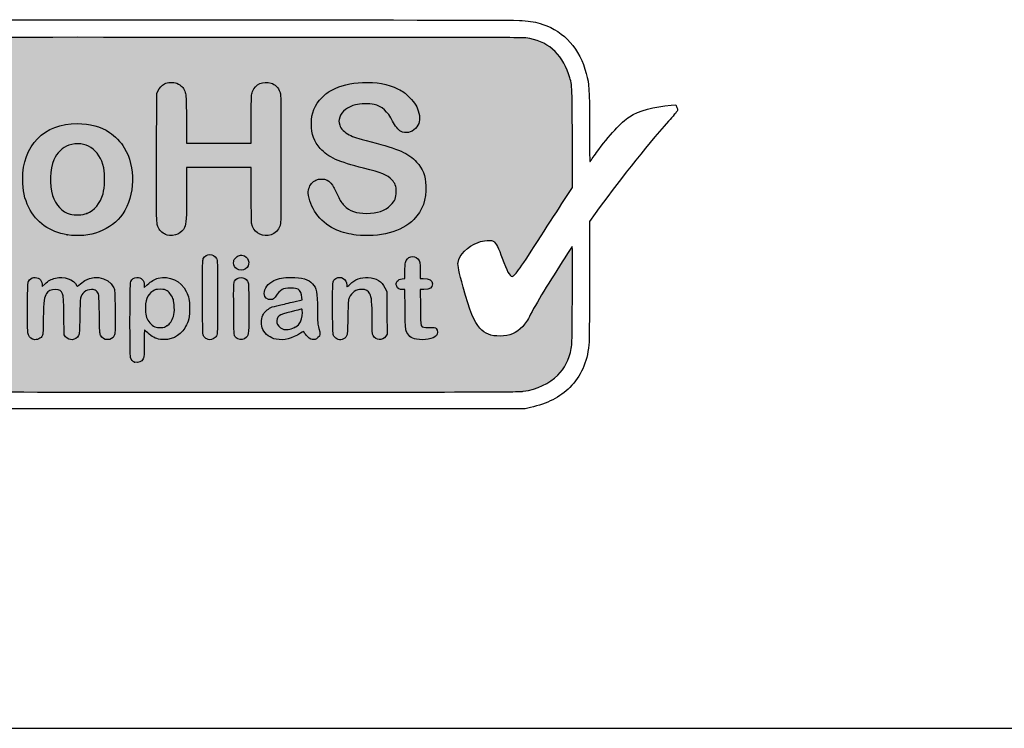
# Model space of a CAD drawing. Header units: millimetres. Extents: x 10 to 287, y 2 to 200.
# Tile 3 of 7: x 217 to 231, y 10 to 20. Entities that reach past the tile are written whole.
import ezdxf

# ---------------------------------------------------------------- set-up
doc = ezdxf.new("R2010")
doc.units = ezdxf.units.MM
doc.layers.add('Default', color=7, linetype='Continuous')
doc.layers.add('Livello_1', color=7, linetype='Continuous')

# ---------------------------------------------------------------- blocks, each defined once
blk = doc.blocks.new('SE67')
at = {"layer": 'Livello_1', "color": 7, "linetype": 'Continuous'}
blk.add_line((224.163, 14.734), (224.163, 14.734), dxfattribs=at)
blk = doc.blocks.new('SE66')
at = {"layer": 'Livello_1'}
blk.add_blockref('SE67', (0, 0), dxfattribs=at)
blk = doc.blocks.new('SE69')
at = {"layer": 'Livello_1', "color": 7, "linetype": 'Continuous'}
blk.add_point((218.703, 15.144), dxfattribs=at)
blk = doc.blocks.new('SE68')
at = {"layer": 'Livello_1'}
blk.add_blockref('SE69', (0, 0), dxfattribs=at)
blk = doc.blocks.new('SE71')
at = {"layer": 'Livello_1', "color": 7, "linetype": 'Continuous'}
blk.add_point((219.158, 15.653), dxfattribs=at)
blk = doc.blocks.new('SE70')
at = {"layer": 'Livello_1'}
blk.add_blockref('SE71', (0, 0), dxfattribs=at)
blk = doc.blocks.new('SE79')
at = {"layer": 'Livello_1', "color": 7, "linetype": 'Continuous'}
blk.add_line((217.268, 15.468), (217.268, 15.468), dxfattribs=at)
blk = doc.blocks.new('SE78')
at = {"layer": 'Livello_1'}
blk.add_blockref('SE79', (0, 0), dxfattribs=at)
blk = doc.blocks.new('SE81')
at = {"layer": 'Livello_1', "color": 7, "linetype": 'Continuous'}
blk.add_line((219.717, 15.471), (219.717, 15.471), dxfattribs=at)
blk = doc.blocks.new('SE80')
at = {"layer": 'Livello_1'}
blk.add_blockref('SE81', (0, 0), dxfattribs=at)
blk = doc.blocks.new('SE83')
at = {"layer": 'Livello_1', "color": 7, "linetype": 'Continuous'}
blk.add_line((220.156, 15.471), (220.156, 15.471), dxfattribs=at)
blk = doc.blocks.new('SE82')
at = {"layer": 'Livello_1'}
blk.add_blockref('SE83', (0, 0), dxfattribs=at)
blk = doc.blocks.new('SE85')
at = {"layer": 'Livello_1', "color": 7, "linetype": 'Continuous'}
blk.add_line((220.692, 15.466), (220.692, 15.466), dxfattribs=at)
blk = doc.blocks.new('SE84')
at = {"layer": 'Livello_1'}
blk.add_blockref('SE85', (0, 0), dxfattribs=at)
blk = doc.blocks.new('SE87')
at = {"layer": 'Livello_1', "color": 7, "linetype": 'Continuous'}
blk.add_point((220.949, 15.63), dxfattribs=at)
blk = doc.blocks.new('SE86')
at = {"layer": 'Livello_1'}
blk.add_blockref('SE87', (0, 0), dxfattribs=at)
blk = doc.blocks.new('SE89')
at = {"layer": 'Livello_1', "color": 7, "linetype": 'Continuous'}
blk.add_line((221.544, 15.471), (221.544, 15.471), dxfattribs=at)
blk = doc.blocks.new('SE88')
at = {"layer": 'Livello_1'}
blk.add_blockref('SE89', (0, 0), dxfattribs=at)
blk = doc.blocks.new('SE91')
at = {"layer": 'Livello_1', "color": 7, "linetype": 'Continuous'}
blk.add_line((222.665, 15.465), (222.665, 15.465), dxfattribs=at)
blk = doc.blocks.new('SE90')
at = {"layer": 'Livello_1'}
blk.add_blockref('SE91', (0, 0), dxfattribs=at)
blk = doc.blocks.new('SE93')
at = {"layer": 'Livello_1', "color": 7, "linetype": 'Continuous'}
blk.add_line((220.143, 16.453), (220.143, 16.453), dxfattribs=at)
blk = doc.blocks.new('SE92')
at = {"layer": 'Livello_1'}
blk.add_blockref('SE93', (0, 0), dxfattribs=at)
blk = doc.blocks.new('SE99')
at = {"layer": 'Livello_1', "color": 7, "linetype": 'Continuous'}
blk.add_point((217.759, 16.932), dxfattribs=at)
blk = doc.blocks.new('SE98')
at = {"layer": 'Livello_1'}
blk.add_blockref('SE99', (0, 0), dxfattribs=at)
blk = doc.blocks.new('SE101')
at = {"layer": 'Livello_1', "color": 7, "linetype": 'Continuous'}
blk.add_point((218.032, 17.233), dxfattribs=at)
blk = doc.blocks.new('SE100')
at = {"layer": 'Livello_1'}
blk.add_blockref('SE101', (0, 0), dxfattribs=at)
blk = doc.blocks.new('SE103')
at = {"layer": 'Livello_1', "color": 7, "linetype": 'Continuous'}
blk.add_line((219.16, 16.928), (219.16, 16.928), dxfattribs=at)
blk = doc.blocks.new('SE102')
at = {"layer": 'Livello_1'}
blk.add_blockref('SE103', (0, 0), dxfattribs=at)
blk = doc.blocks.new('SE105')
at = {"layer": 'Livello_1', "color": 7, "linetype": 'Continuous'}
blk.add_line((221.815, 16.93), (221.815, 16.93), dxfattribs=at)
blk = doc.blocks.new('SE104')
at = {"layer": 'Livello_1'}
blk.add_blockref('SE105', (0, 0), dxfattribs=at)
blk = doc.blocks.new('SE107')
at = {"layer": 'Livello_1', "color": 7, "linetype": 'Continuous'}
for p, q in [((226.243, 18.753), (226.31, 18.758)), ((226.31, 18.758), (226.324, 18.722))]:
    blk.add_line(p, q, dxfattribs=at)
blk = doc.blocks.new('SE106')
at = {"layer": 'Livello_1'}
blk.add_blockref('SE107', (0, 0), dxfattribs=at)
blk = doc.blocks.new('SE109')
at = {"layer": 'Livello_1', "color": 7, "linetype": 'Continuous'}
for p, q in [((224.192, 14.489), (219.546, 14.488)), ((224.267, 14.506), (224.192, 14.489))]:
    blk.add_line(p, q, dxfattribs=at)
blk = doc.blocks.new('SE108')
at = {"layer": 'Livello_1'}
blk.add_blockref('SE109', (0, 0), dxfattribs=at)
blk = doc.blocks.new('SE111')
at = {"layer": 'Livello_1', "color": 7, "linetype": 'Continuous'}
for p, q in [((225.174, 17.231), (225.095, 17.12)), ((225.095, 17.12), (225.095, 16.287))]:
    blk.add_line(p, q, dxfattribs=at)
blk = doc.blocks.new('SE110')
at = {"layer": 'Livello_1'}
blk.add_blockref('SE111', (0, 0), dxfattribs=at)
blk = doc.blocks.new('SE113')
at = {"layer": 'Livello_1', "color": 7, "linetype": 'Continuous'}
for p, q in [((224.854, 16.769), (224.787, 16.669)), ((224.856, 16.721), (224.854, 16.769))]:
    blk.add_line(p, q, dxfattribs=at)
blk = doc.blocks.new('SE112')
at = {"layer": 'Livello_1'}
blk.add_blockref('SE113', (0, 0), dxfattribs=at)
blk = doc.blocks.new('SE117')
at = {"layer": 'Livello_1', "color": 7, "linetype": 'Continuous'}
for p, q in [((224.858, 17.599), (224.855, 18.295)), ((224.736, 17.414), (224.858, 17.599))]:
    blk.add_line(p, q, dxfattribs=at)
blk = doc.blocks.new('SE116')
at = {"layer": 'Livello_1'}
blk.add_blockref('SE117', (0, 0), dxfattribs=at)
blk = doc.blocks.new('SE127')
at = {"layer": 'Livello_1', "color": 7, "linetype": 'Continuous'}
for p, q in [((219.887, 17.879), (219.434, 17.879)), ((219.434, 17.879), (219.434, 17.521)), ((220.34, 17.879), (219.887, 17.879)), ((220.342, 17.488), (220.34, 17.879)), ((220.345, 17.096), (220.342, 17.488)), ((220.362, 17.051), (220.345, 17.096))]:
    blk.add_line(p, q, dxfattribs=at)
blk = doc.blocks.new('SE126')
at = {"layer": 'Livello_1'}
blk.add_blockref('SE127', (0, 0), dxfattribs=at)
blk = doc.blocks.new('SE129')
at = {"layer": 'Livello_1', "color": 7, "linetype": 'Continuous'}
for p, q in [((219.433, 18.557), (219.435, 18.221)), ((220.34, 18.221), (220.342, 18.561)), ((219.435, 18.221), (219.888, 18.221)), ((219.888, 18.221), (220.34, 18.221))]:
    blk.add_line(p, q, dxfattribs=at)
blk = doc.blocks.new('SE128')
at = {"layer": 'Livello_1'}
blk.add_blockref('SE129', (0, 0), dxfattribs=at)
blk = doc.blocks.new('SE131')
at = {"layer": 'Livello_1', "color": 7, "linetype": 'Continuous'}
for p, q in [((219.015, 18.916), (219.032, 18.953)), ((219.012, 18.024), (219.015, 18.916))]:
    blk.add_line(p, q, dxfattribs=at)
blk = doc.blocks.new('SE130')
at = {"layer": 'Livello_1'}
blk.add_blockref('SE131', (0, 0), dxfattribs=at)
blk = doc.blocks.new('SE133')
at = {"layer": 'Livello_1', "color": 7, "linetype": 'Continuous'}
for p, q in [((222.77, 16.163), (222.717, 16.163)), ((222.717, 16.163), (222.719, 15.919))]:
    blk.add_line(p, q, dxfattribs=at)
blk = doc.blocks.new('SE132')
at = {"layer": 'Livello_1'}
blk.add_blockref('SE133', (0, 0), dxfattribs=at)
blk = doc.blocks.new('SE135')
at = {"layer": 'Livello_1', "color": 7, "linetype": 'Continuous'}
for p, q in [((222.718, 16.427), (222.718, 16.319)), ((222.718, 16.319), (222.757, 16.319))]:
    blk.add_line(p, q, dxfattribs=at)
blk = doc.blocks.new('SE134')
at = {"layer": 'Livello_1'}
blk.add_blockref('SE135', (0, 0), dxfattribs=at)
blk = doc.blocks.new('SE137')
at = {"layer": 'Livello_1', "color": 7, "linetype": 'Continuous'}
for p, q in [((222.502, 16.321), (222.502, 16.417)), ((222.465, 16.316), (222.502, 16.321))]:
    blk.add_line(p, q, dxfattribs=at)
blk = doc.blocks.new('SE136')
at = {"layer": 'Livello_1'}
blk.add_blockref('SE137', (0, 0), dxfattribs=at)
blk = doc.blocks.new('SE139')
at = {"layer": 'Livello_1', "color": 7, "linetype": 'Continuous'}
for p, q in [((222.501, 16.163), (222.466, 16.163)), ((222.504, 15.894), (222.501, 16.163))]:
    blk.add_line(p, q, dxfattribs=at)
blk = doc.blocks.new('SE138')
at = {"layer": 'Livello_1'}
blk.add_blockref('SE139', (0, 0), dxfattribs=at)
blk = doc.blocks.new('SE141')
at = {"layer": 'Livello_1', "color": 7, "linetype": 'Continuous'}
for p, q in [((222.222, 16.187), (222.246, 16.138)), ((222.246, 16.138), (222.248, 15.837)), ((222.248, 15.837), (222.251, 15.535)), ((222.251, 15.535), (222.233, 15.51))]:
    blk.add_line(p, q, dxfattribs=at)
blk = doc.blocks.new('SE140')
at = {"layer": 'Livello_1'}
blk.add_blockref('SE141', (0, 0), dxfattribs=at)
blk = doc.blocks.new('SE143')
at = {"layer": 'Livello_1', "color": 7, "linetype": 'Continuous'}
for p, q in [((221.058, 16.019), (221.056, 16.053)), ((220.942, 15.992), (221.058, 16.019))]:
    blk.add_line(p, q, dxfattribs=at)
blk = doc.blocks.new('SE142')
at = {"layer": 'Livello_1'}
blk.add_blockref('SE143', (0, 0), dxfattribs=at)
blk = doc.blocks.new('SE145')
at = {"layer": 'Livello_1', "color": 7, "linetype": 'Continuous'}
for p, q in [((218.84, 16.191), (218.883, 16.232)), ((218.84, 16.227), (218.84, 16.191))]:
    blk.add_line(p, q, dxfattribs=at)
blk = doc.blocks.new('SE144')
at = {"layer": 'Livello_1'}
blk.add_blockref('SE145', (0, 0), dxfattribs=at)
blk = doc.blocks.new('SE147')
at = {"layer": 'Livello_1', "color": 7, "linetype": 'Continuous'}
for p, q in [((217.405, 16.241), (217.408, 16.208)), ((217.408, 16.208), (217.447, 16.244))]:
    blk.add_line(p, q, dxfattribs=at)
blk = doc.blocks.new('SE146')
at = {"layer": 'Livello_1'}
blk.add_blockref('SE147', (0, 0), dxfattribs=at)
blk = doc.blocks.new('SE149')
at = {"layer": 'Livello_1', "color": 7, "linetype": 'Continuous'}
for p, q in [((217.715, 15.527), (217.711, 15.799)), ((217.735, 15.5), (217.715, 15.527))]:
    blk.add_line(p, q, dxfattribs=at)
blk = doc.blocks.new('SE148')
at = {"layer": 'Livello_1'}
blk.add_blockref('SE149', (0, 0), dxfattribs=at)

msp = doc.modelspace()

# ---------------------------------------------------------------- hatches: boundary and pattern name
at = {"layer": 'Default', "linetype": 'Continuous'}
h = msp.add_hatch(color=7, dxfattribs=at)
edge = h.paths.add_edge_path()
edge.add_spline(control_points=[(224.855, 18.295), (224.852, 19.065), (224.854, 19.036), (224.802, 19.192)], knot_values=[0, 0, 0, 0, 1, 1, 1, 1], degree=3, periodic=0)
edge.add_spline(control_points=[(224.802, 19.192), (224.702, 19.49), (224.504, 19.657), (224.2, 19.699)], knot_values=[0, 0, 0, 0, 1, 1, 1, 1], degree=3, periodic=0)
edge.add_spline(control_points=[(224.2, 19.699), (224.16, 19.705), (222.768, 19.707), (219.558, 19.707)], knot_values=[0, 0, 0, 0, 1, 1, 1, 1], degree=3, periodic=0)
edge.add_spline(control_points=[(219.558, 19.707), (214.468, 19.707), (214.92, 19.711), (214.754, 19.658)], knot_values=[0, 0, 0, 0, 1, 1, 1, 1], degree=3, periodic=0)
edge.add_spline(control_points=[(214.754, 19.658), (214.615, 19.613), (214.522, 19.557), (214.431, 19.465)], knot_values=[0, 0, 0, 0, 1, 1, 1, 1], degree=3, periodic=0)
edge.add_spline(control_points=[(214.431, 19.465), (214.342, 19.375), (214.291, 19.28), (214.255, 19.137)], knot_values=[0, 0, 0, 0, 1, 1, 1, 1], degree=3, periodic=0)
edge.add_line((214.255, 19.137), (214.238, 19.072))
edge.add_line((214.238, 19.072), (214.238, 17.237))
edge.add_line((214.238, 17.237), (214.238, 15.402))
edge.add_line((214.238, 15.402), (214.259, 15.32))
edge.add_spline(control_points=[(214.259, 15.32), (214.304, 15.147), (214.371, 15.023), (214.474, 14.921)], knot_values=[0, 0, 0, 0, 1, 1, 1, 1], degree=3, periodic=0)
edge.add_spline(control_points=[(214.474, 14.921), (214.583, 14.814), (214.736, 14.747), (214.918, 14.728)], knot_values=[0, 0, 0, 0, 1, 1, 1, 1], degree=3, periodic=0)
edge.add_spline(control_points=[(214.918, 14.728), (214.932, 14.726), (217.001, 14.724), (219.516, 14.724)], knot_values=[0, 0, 0, 0, 1, 1, 1, 1], degree=3, periodic=0)
edge.add_spline(control_points=[(219.516, 14.724), (223.548, 14.723), (224.097, 14.724), (224.163, 14.734)], knot_values=[0, 0, 0, 0, 1, 1, 1, 1], degree=3, periodic=0)
edge.add_spline(control_points=[(224.163, 14.734), (224.363, 14.764), (224.533, 14.843), (224.65, 14.96)], knot_values=[0, 0, 0, 0, 1, 1, 1, 1], degree=3, periodic=0)
edge.add_spline(control_points=[(224.65, 14.96), (224.748, 15.058), (224.807, 15.175), (224.84, 15.336)], knot_values=[0, 0, 0, 0, 1, 1, 1, 1], degree=3, periodic=0)
edge.add_spline(control_points=[(224.84, 15.336), (224.85, 15.386), (224.852, 15.485), (224.855, 16.033)], knot_values=[0, 0, 0, 0, 1, 1, 1, 1], degree=3, periodic=0)
edge.add_spline(control_points=[(224.855, 16.033), (224.857, 16.385), (224.857, 16.694), (224.856, 16.721)], knot_values=[0, 0, 0, 0, 1, 1, 1, 1], degree=3, periodic=0)
edge.add_line((224.856, 16.721), (224.854, 16.769))
edge.add_line((224.854, 16.769), (224.787, 16.669))
edge.add_spline(control_points=[(224.787, 16.669), (224.585, 16.362), (224.367, 16.003), (224.269, 15.819)], knot_values=[0, 0, 0, 0, 1, 1, 1, 1], degree=3, periodic=0)
edge.add_spline(control_points=[(224.269, 15.819), (224.22, 15.725), (224.197, 15.689), (224.157, 15.646)], knot_values=[0, 0, 0, 0, 1, 1, 1, 1], degree=3, periodic=0)
edge.add_spline(control_points=[(224.157, 15.646), (224.065, 15.548), (223.977, 15.51), (223.84, 15.51)], knot_values=[0, 0, 0, 0, 1, 1, 1, 1], degree=3, periodic=0)
edge.add_spline(control_points=[(223.84, 15.51), (223.705, 15.51), (223.631, 15.539), (223.556, 15.621)], knot_values=[0, 0, 0, 0, 1, 1, 1, 1], degree=3, periodic=0)
edge.add_spline(control_points=[(223.556, 15.621), (223.473, 15.712), (223.413, 15.857), (223.32, 16.197)], knot_values=[0, 0, 0, 0, 1, 1, 1, 1], degree=3, periodic=0)
edge.add_spline(control_points=[(223.32, 16.197), (223.264, 16.405), (223.243, 16.506), (223.249, 16.546)], knot_values=[0, 0, 0, 0, 1, 1, 1, 1], degree=3, periodic=0)
edge.add_spline(control_points=[(223.249, 16.546), (223.267, 16.655), (223.379, 16.766), (223.531, 16.826)], knot_values=[0, 0, 0, 0, 1, 1, 1, 1], degree=3, periodic=0)
edge.add_spline(control_points=[(223.531, 16.826), (223.577, 16.844), (223.606, 16.85), (223.658, 16.852)], knot_values=[0, 0, 0, 0, 1, 1, 1, 1], degree=3, periodic=0)
edge.add_spline(control_points=[(223.658, 16.852), (223.719, 16.856), (223.727, 16.854), (223.75, 16.838)], knot_values=[0, 0, 0, 0, 1, 1, 1, 1], degree=3, periodic=0)
edge.add_spline(control_points=[(223.75, 16.838), (223.783, 16.816), (223.818, 16.748), (223.87, 16.603)], knot_values=[0, 0, 0, 0, 1, 1, 1, 1], degree=3, periodic=0)
edge.add_spline(control_points=[(223.87, 16.603), (223.932, 16.427), (223.976, 16.349), (224.01, 16.349)], knot_values=[0, 0, 0, 0, 1, 1, 1, 1], degree=3, periodic=0)
edge.add_spline(control_points=[(224.01, 16.349), (224.044, 16.349), (224.137, 16.48), (224.416, 16.917)], knot_values=[0, 0, 0, 0, 1, 1, 1, 1], degree=3, periodic=0)
edge.add_spline(control_points=[(224.416, 16.917), (224.525, 17.089), (224.67, 17.313), (224.736, 17.414)], knot_values=[0, 0, 0, 0, 1, 1, 1, 1], degree=3, periodic=0)
edge.add_line((224.736, 17.414), (224.858, 17.599))
edge.add_line((224.858, 17.599), (224.855, 18.295))
h = msp.add_hatch(color=7, dxfattribs=at)
edge = h.paths.add_edge_path()
edge.add_spline(control_points=[(217.9, 18.496), (217.431, 18.496), (217.132, 18.19), (217.132, 17.709)], knot_values=[0, 0, 0, 0, 1, 1, 1, 1], degree=3, periodic=0)
edge.add_spline(control_points=[(217.132, 17.709), (217.132, 17.56), (217.158, 17.437), (217.217, 17.317)], knot_values=[0, 0, 0, 0, 1, 1, 1, 1], degree=3, periodic=0)
edge.add_spline(control_points=[(217.217, 17.317), (217.32, 17.107), (217.513, 16.97), (217.759, 16.932)], knot_values=[0, 0, 0, 0, 1, 1, 1, 1], degree=3, periodic=0)
edge.add_spline(control_points=[(217.759, 16.932), (218.076, 16.883), (218.381, 16.999), (218.537, 17.227)], knot_values=[0, 0, 0, 0, 1, 1, 1, 1], degree=3, periodic=0)
edge.add_spline(control_points=[(218.537, 17.227), (218.711, 17.483), (218.721, 17.888), (218.56, 18.157)], knot_values=[0, 0, 0, 0, 1, 1, 1, 1], degree=3, periodic=0)
edge.add_spline(control_points=[(218.56, 18.157), (218.516, 18.23), (218.423, 18.327), (218.353, 18.372)], knot_values=[0, 0, 0, 0, 1, 1, 1, 1], degree=3, periodic=0)
edge.add_spline(control_points=[(218.353, 18.372), (218.222, 18.456), (218.077, 18.496), (217.9, 18.496)], knot_values=[0, 0, 0, 0, 1, 1, 1, 1], degree=3, periodic=0)
h = msp.add_hatch(color=7, dxfattribs=at)
edge = h.paths.add_edge_path()
edge.add_spline(control_points=[(219.249, 16.024), (219.236, 16.065), (219.197, 16.12), (219.161, 16.145)], knot_values=[0, 0, 0, 0, 1, 1, 1, 1], degree=3, periodic=0)
edge.add_spline(control_points=[(219.161, 16.145), (219.131, 16.166), (219.124, 16.167), (219.063, 16.167)], knot_values=[0, 0, 0, 0, 1, 1, 1, 1], degree=3, periodic=0)
edge.add_spline(control_points=[(219.063, 16.167), (219.001, 16.167), (218.996, 16.166), (218.961, 16.142)], knot_values=[0, 0, 0, 0, 1, 1, 1, 1], degree=3, periodic=0)
edge.add_spline(control_points=[(218.961, 16.142), (218.883, 16.089), (218.85, 16.005), (218.857, 15.878)], knot_values=[0, 0, 0, 0, 1, 1, 1, 1], degree=3, periodic=0)
edge.add_spline(control_points=[(218.857, 15.878), (218.862, 15.786), (218.876, 15.744), (218.919, 15.696)], knot_values=[0, 0, 0, 0, 1, 1, 1, 1], degree=3, periodic=0)
edge.add_spline(control_points=[(218.919, 15.696), (218.967, 15.642), (219.002, 15.627), (219.071, 15.63)], knot_values=[0, 0, 0, 0, 1, 1, 1, 1], degree=3, periodic=0)
edge.add_spline(control_points=[(219.071, 15.63), (219.118, 15.632), (219.132, 15.636), (219.158, 15.653)], knot_values=[0, 0, 0, 0, 1, 1, 1, 1], degree=3, periodic=0)
edge.add_spline(control_points=[(219.158, 15.653), (219.201, 15.681), (219.231, 15.726), (219.25, 15.786)], knot_values=[0, 0, 0, 0, 1, 1, 1, 1], degree=3, periodic=0)
edge.add_spline(control_points=[(219.25, 15.786), (219.263, 15.829), (219.265, 15.85), (219.262, 15.917)], knot_values=[0, 0, 0, 0, 1, 1, 1, 1], degree=3, periodic=0)
edge.add_spline(control_points=[(219.262, 15.917), (219.26, 15.961), (219.254, 16.009), (219.249, 16.024)], knot_values=[0, 0, 0, 0, 1, 1, 1, 1], degree=3, periodic=0)
h = msp.add_hatch(color=7, dxfattribs=at)
edge = h.paths.add_edge_path()
edge.add_spline(control_points=[(221.061, 15.843), (221.061, 15.889), (221.061, 15.89), (221.045, 15.886)], knot_values=[0, 0, 0, 0, 1, 1, 1, 1], degree=3, periodic=0)
edge.add_spline(control_points=[(221.045, 15.886), (221.035, 15.883), (220.971, 15.867), (220.903, 15.851)], knot_values=[0, 0, 0, 0, 1, 1, 1, 1], degree=3, periodic=0)
edge.add_spline(control_points=[(220.903, 15.851), (220.724, 15.809), (220.698, 15.789), (220.704, 15.695)], knot_values=[0, 0, 0, 0, 1, 1, 1, 1], degree=3, periodic=0)
edge.add_spline(control_points=[(220.704, 15.695), (220.705, 15.668), (220.747, 15.623), (220.783, 15.61)], knot_values=[0, 0, 0, 0, 1, 1, 1, 1], degree=3, periodic=0)
edge.add_spline(control_points=[(220.783, 15.61), (220.828, 15.593), (220.892, 15.601), (220.949, 15.63)], knot_values=[0, 0, 0, 0, 1, 1, 1, 1], degree=3, periodic=0)
edge.add_spline(control_points=[(220.949, 15.63), (220.975, 15.644), (221.006, 15.666), (221.018, 15.681)], knot_values=[0, 0, 0, 0, 1, 1, 1, 1], degree=3, periodic=0)
edge.add_spline(control_points=[(221.018, 15.681), (221.043, 15.713), (221.061, 15.78), (221.061, 15.843)], knot_values=[0, 0, 0, 0, 1, 1, 1, 1], degree=3, periodic=0)

# ---------------------------------------------------------------- linework, layer by layer
at = {"layer": 'Default', "color": 7, "linetype": 'Continuous'}
msp.add_line((10, 10), (287, 10), dxfattribs=at)
at = {"layer": 'Livello_1', "color": 7, "linetype": 'Continuous'}
for points in [[(214.964, 19.944), (215.081, 19.955), (224.015, 19.955), (224.151, 19.944)], [(224.151, 19.944), (224.271, 19.935), (224.338, 19.922), (224.441, 19.888)], [(224.441, 19.888), (224.743, 19.788), (224.958, 19.545), (225.051, 19.198)], [(219.558, 19.707), (214.468, 19.707), (214.92, 19.711), (214.754, 19.658)], [(224.2, 19.699), (224.16, 19.705), (222.768, 19.707), (219.558, 19.707)], [(224.802, 19.192), (224.702, 19.49), (224.504, 19.657), (224.2, 19.699)], [(220.362, 18.945), (220.404, 19.051), (220.507, 19.098), (220.623, 19.064)], [(224.855, 18.295), (224.852, 19.065), (224.854, 19.036), (224.802, 19.192)], [(225.051, 19.198), (225.092, 19.042), (225.095, 19.002), (225.095, 18.451)], [(219.032, 18.953), (219.052, 18.998), (219.086, 19.034), (219.126, 19.055)], [(219.126, 19.055), (219.15, 19.068), (219.169, 19.071), (219.219, 19.071)], [(219.219, 19.071), (219.275, 19.071), (219.286, 19.069), (219.322, 19.049)], [(219.322, 19.049), (219.368, 19.024), (219.399, 18.986), (219.417, 18.931)], [(220.623, 19.064), (220.675, 19.048), (220.727, 18.997), (220.746, 18.941)], [(221.34, 18.864), (221.394, 18.918), (221.42, 18.938), (221.474, 18.966)], [(221.474, 18.966), (221.604, 19.033), (221.733, 19.064), (221.908, 19.073)], [(221.908, 19.073), (222.099, 19.082), (222.263, 19.052), (222.406, 18.981)], [(222.406, 18.981), (222.484, 18.943), (222.498, 18.932), (222.566, 18.864)], [(219.417, 18.931), (219.428, 18.899), (219.43, 18.848), (219.433, 18.557)], [(220.342, 18.561), (220.345, 18.898), (220.345, 18.901), (220.362, 18.945)], [(220.746, 18.941), (220.76, 18.903), (220.76, 18.865), (220.76, 17.998)], [(221.188, 18.489), (221.188, 18.646), (221.232, 18.756), (221.34, 18.864)], [(222.566, 18.864), (222.647, 18.782), (222.678, 18.731), (222.699, 18.644)], [(221.809, 18.76), (221.701, 18.735), (221.609, 18.662), (221.586, 18.585)], [(222.068, 18.764), (222.004, 18.777), (221.87, 18.775), (221.809, 18.76)], [(222.33, 18.529), (222.261, 18.667), (222.178, 18.741), (222.068, 18.764)], [(225.656, 18.592), (225.789, 18.677), (226, 18.735), (226.243, 18.753)], [(226.324, 18.722), (226.336, 18.691), (226.336, 18.684), (226.327, 18.67)], [(221.586, 18.585), (221.571, 18.536), (221.571, 18.523), (221.586, 18.474)], [(222.699, 18.644), (222.722, 18.547), (222.707, 18.485), (222.649, 18.426)], [(225.194, 18.087), (225.373, 18.334), (225.542, 18.519), (225.656, 18.592)], [(226.327, 18.67), (226.322, 18.661), (226.267, 18.597), (226.206, 18.528)], [(217.132, 17.709), (217.132, 18.19), (217.431, 18.496), (217.9, 18.496)], [(217.9, 18.496), (218.077, 18.496), (218.222, 18.456), (218.353, 18.372)], [(221.313, 18.146), (221.227, 18.239), (221.188, 18.346), (221.188, 18.489)], [(221.586, 18.474), (221.601, 18.423), (221.651, 18.372), (221.72, 18.338)], [(222.442, 18.387), (222.411, 18.402), (222.363, 18.463), (222.33, 18.529)], [(222.649, 18.426), (222.591, 18.368), (222.513, 18.354), (222.442, 18.387)], [(225.095, 18.451), (225.095, 18.055), (225.097, 17.953), (225.104, 17.962)], [(226.206, 18.528), (225.881, 18.161), (225.47, 17.644), (225.174, 17.231)], [(218.27, 17.874), (218.216, 18.134), (218.012, 18.266), (217.78, 18.191)], [(218.353, 18.372), (218.423, 18.327), (218.516, 18.23), (218.56, 18.157)], [(221.72, 18.338), (221.789, 18.303), (221.816, 18.294), (222.028, 18.239)], [(217.78, 18.191), (217.692, 18.162), (217.611, 18.083), (217.57, 17.987)], [(218.56, 18.157), (218.721, 17.888), (218.711, 17.483), (218.537, 17.227)], [(221.922, 17.868), (221.567, 17.957), (221.429, 18.02), (221.313, 18.146)], [(222.028, 18.239), (222.415, 18.139), (222.55, 18.079), (222.667, 17.955)], [(217.57, 17.987), (217.512, 17.851), (217.504, 17.637), (217.552, 17.486)], [(219.039, 17.029), (219.011, 17.085), (219.01, 17.108), (219.012, 18.024)], [(220.76, 17.998), (220.76, 17.132), (220.76, 17.094), (220.746, 17.055)], [(225.104, 17.962), (225.109, 17.969), (225.15, 18.025), (225.194, 18.087)], [(218.261, 17.509), (218.285, 17.593), (218.29, 17.777), (218.27, 17.874)], [(222.319, 17.705), (222.253, 17.773), (222.177, 17.804), (221.922, 17.868)], [(222.667, 17.955), (222.752, 17.865), (222.79, 17.766), (222.797, 17.619)], [(217.217, 17.317), (217.158, 17.437), (217.132, 17.56), (217.132, 17.709)], [(221.251, 17.702), (221.292, 17.721), (221.372, 17.721), (221.409, 17.702)], [(221.149, 17.485), (221.142, 17.533), (221.143, 17.549), (221.153, 17.585)], [(221.153, 17.585), (221.168, 17.635), (221.207, 17.682), (221.251, 17.702)], [(221.409, 17.702), (221.442, 17.685), (221.483, 17.641), (221.501, 17.604)], [(221.501, 17.604), (221.508, 17.59), (221.534, 17.536), (221.559, 17.483)], [(222.38, 17.538), (222.38, 17.618), (222.366, 17.656), (222.319, 17.705)], [(222.797, 17.619), (222.806, 17.431), (222.749, 17.273), (222.627, 17.149)], [(217.552, 17.486), (217.594, 17.351), (217.686, 17.254), (217.8, 17.222)], [(218.032, 17.233), (218.14, 17.274), (218.221, 17.372), (218.261, 17.509)], [(219.434, 17.521), (219.434, 17.156), (219.431, 17.093), (219.405, 17.036)], [(221.544, 16.999), (221.339, 17.085), (221.178, 17.284), (221.149, 17.485)], [(221.559, 17.483), (221.595, 17.408), (221.614, 17.379), (221.647, 17.346)], [(222.302, 17.351), (222.364, 17.413), (222.38, 17.451), (222.38, 17.538)], [(217.759, 16.932), (217.513, 16.97), (217.32, 17.107), (217.217, 17.317)], [(221.647, 17.346), (221.726, 17.266), (221.817, 17.233), (221.964, 17.233)], [(221.964, 17.233), (222.113, 17.233), (222.223, 17.272), (222.302, 17.351)], [(224.416, 16.917), (224.525, 17.089), (224.67, 17.313), (224.736, 17.414)], [(218.537, 17.227), (218.381, 16.999), (218.076, 16.883), (217.759, 16.932)], [(217.8, 17.222), (217.859, 17.206), (217.976, 17.211), (218.032, 17.233)], [(219.16, 16.928), (219.108, 16.945), (219.061, 16.984), (219.039, 17.029)], [(219.405, 17.036), (219.389, 16.999), (219.353, 16.963), (219.313, 16.942)], [(220.623, 16.933), (220.507, 16.899), (220.404, 16.946), (220.362, 17.051)], [(220.746, 17.055), (220.727, 17), (220.675, 16.949), (220.623, 16.933)], [(222.627, 17.149), (222.454, 16.975), (222.149, 16.893), (221.815, 16.93)], [(219.313, 16.942), (219.28, 16.925), (219.193, 16.917), (219.16, 16.928)], [(221.815, 16.93), (221.734, 16.939), (221.614, 16.969), (221.544, 16.999)], [(224.01, 16.349), (224.044, 16.349), (224.137, 16.48), (224.416, 16.917)], [(223.249, 16.546), (223.267, 16.655), (223.379, 16.766), (223.531, 16.826)], [(223.531, 16.826), (223.577, 16.844), (223.606, 16.85), (223.658, 16.852)], [(223.658, 16.852), (223.719, 16.856), (223.727, 16.854), (223.75, 16.838)], [(223.75, 16.838), (223.783, 16.816), (223.818, 16.748), (223.87, 16.603)], [(219.67, 16.599), (219.704, 16.672), (219.816, 16.672), (219.856, 16.6)], [(220.096, 16.54), (220.096, 16.571), (220.099, 16.583), (220.115, 16.601)], [(220.115, 16.601), (220.152, 16.645), (220.197, 16.657), (220.247, 16.636)], [(220.247, 16.636), (220.32, 16.605), (220.33, 16.495), (220.263, 16.453)], [(222.511, 16.546), (222.531, 16.626), (222.627, 16.654), (222.682, 16.596)], [(223.87, 16.603), (223.932, 16.427), (223.976, 16.349), (224.01, 16.349)], [(224.787, 16.669), (224.585, 16.362), (224.367, 16.003), (224.269, 15.819)], [(224.855, 16.033), (224.857, 16.385), (224.857, 16.694), (224.856, 16.721)], [(219.659, 16.049), (219.657, 16.528), (219.658, 16.575), (219.67, 16.599)], [(219.856, 16.6), (219.868, 16.577), (219.869, 16.543), (219.869, 16.06)], [(220.143, 16.453), (220.108, 16.474), (220.096, 16.496), (220.096, 16.54)], [(222.502, 16.417), (222.502, 16.47), (222.506, 16.528), (222.511, 16.546)], [(222.682, 16.596), (222.713, 16.564), (222.718, 16.541), (222.718, 16.427)], [(223.32, 16.197), (223.264, 16.405), (223.243, 16.506), (223.249, 16.546)], [(217.214, 16.279), (217.233, 16.312), (217.254, 16.328), (217.286, 16.332)], [(217.286, 16.332), (217.35, 16.341), (217.398, 16.304), (217.405, 16.241)], [(217.447, 16.244), (217.492, 16.287), (217.531, 16.308), (217.594, 16.324)], [(217.594, 16.324), (217.712, 16.354), (217.846, 16.307), (217.895, 16.218)], [(217.944, 16.244), (218.092, 16.384), (218.334, 16.356), (218.411, 16.189)], [(218.65, 16.275), (218.662, 16.309), (218.7, 16.334), (218.738, 16.334)], [(218.738, 16.334), (218.799, 16.334), (218.84, 16.292), (218.84, 16.227)], [(219.037, 16.323), (219.19, 16.363), (219.359, 16.283), (219.43, 16.138)], [(220.109, 16.282), (220.146, 16.35), (220.252, 16.351), (220.292, 16.282)], [(220.263, 16.453), (220.231, 16.434), (220.174, 16.433), (220.143, 16.453)], [(220.661, 16.289), (220.726, 16.321), (220.796, 16.334), (220.903, 16.334)], [(220.903, 16.334), (221.057, 16.334), (221.149, 16.308), (221.205, 16.246)], [(221.532, 16.32), (221.601, 16.362), (221.685, 16.311), (221.685, 16.227)], [(221.728, 16.237), (221.8, 16.308), (221.881, 16.339), (221.986, 16.333)], [(221.986, 16.333), (222.1, 16.326), (222.177, 16.279), (222.222, 16.187)], [(217.2, 15.927), (217.202, 16.216), (217.204, 16.259), (217.214, 16.279)], [(217.895, 16.218), (217.902, 16.206), (217.907, 16.209), (217.944, 16.244)], [(218.411, 16.189), (218.428, 16.153), (218.428, 16.148), (218.43, 15.848)], [(218.648, 15.209), (218.635, 15.258), (218.638, 16.24), (218.65, 16.275)], [(218.883, 16.232), (218.936, 16.282), (218.98, 16.308), (219.037, 16.323)], [(220.097, 15.891), (220.095, 16.234), (220.096, 16.258), (220.109, 16.282)], [(220.292, 16.282), (220.307, 16.257), (220.307, 16.243), (220.309, 15.923)], [(220.527, 16.107), (220.527, 16.181), (220.575, 16.247), (220.661, 16.289)], [(221.205, 16.246), (221.261, 16.183), (221.271, 16.132), (221.273, 15.881)], [(221.486, 15.889), (221.484, 16.282), (221.485, 16.291), (221.532, 16.32)], [(221.685, 16.227), (221.685, 16.212), (221.687, 16.201), (221.689, 16.201)], [(221.689, 16.201), (221.69, 16.201), (221.708, 16.217), (221.728, 16.237)], [(222.387, 16.211), (222.366, 16.262), (222.399, 16.307), (222.465, 16.316)], [(222.466, 16.163), (222.425, 16.163), (222.401, 16.178), (222.387, 16.211)], [(222.757, 16.319), (222.845, 16.319), (222.889, 16.294), (222.889, 16.243)], [(222.889, 16.243), (222.889, 16.185), (222.857, 16.163), (222.77, 16.163)], [(223.556, 15.621), (223.473, 15.712), (223.413, 15.857), (223.32, 16.197)], [(225.095, 16.287), (225.095, 15.799), (225.092, 15.426), (225.087, 15.385)], [(217.467, 16.11), (217.433, 16.054), (217.427, 16.011), (217.422, 15.761)], [(217.593, 16.163), (217.532, 16.163), (217.489, 16.145), (217.467, 16.11)], [(217.693, 16.102), (217.673, 16.151), (217.651, 16.164), (217.593, 16.163)], [(217.711, 15.799), (217.707, 16.039), (217.705, 16.074), (217.693, 16.102)], [(217.997, 16.125), (217.94, 16.076), (217.938, 16.064), (217.934, 15.788)], [(218.101, 16.163), (218.052, 16.163), (218.032, 16.156), (217.997, 16.125)], [(218.164, 16.144), (218.145, 16.16), (218.133, 16.163), (218.101, 16.163)], [(218.209, 15.822), (218.205, 16.113), (218.205, 16.109), (218.164, 16.144)], [(218.961, 16.142), (218.883, 16.089), (218.85, 16.005), (218.857, 15.878)], [(219.063, 16.167), (219.001, 16.167), (218.996, 16.166), (218.961, 16.142)], [(219.161, 16.145), (219.131, 16.166), (219.124, 16.167), (219.063, 16.167)], [(219.249, 16.024), (219.236, 16.065), (219.197, 16.12), (219.161, 16.145)], [(219.43, 16.138), (219.471, 16.054), (219.475, 16.029), (219.475, 15.896)], [(219.676, 15.505), (219.661, 15.525), (219.661, 15.533), (219.659, 16.049)], [(219.869, 16.06), (219.869, 15.565), (219.868, 15.542), (219.855, 15.514)], [(220.627, 16.024), (220.561, 16.018), (220.526, 16.047), (220.527, 16.107)], [(220.68, 16.059), (220.66, 16.031), (220.651, 16.026), (220.627, 16.024)], [(220.894, 16.182), (220.78, 16.182), (220.764, 16.172), (220.68, 16.059)], [(221.001, 16.169), (220.981, 16.179), (220.959, 16.182), (220.894, 16.182)], [(221.056, 16.053), (221.055, 16.102), (221.031, 16.152), (221.001, 16.169)], [(221.721, 16.048), (221.705, 16.013), (221.704, 16), (221.7, 15.773)], [(221.894, 16.166), (221.815, 16.166), (221.756, 16.126), (221.721, 16.048)], [(222.01, 16.104), (221.987, 16.15), (221.956, 16.167), (221.894, 16.166)], [(222.042, 15.751), (222.041, 15.982), (222.035, 16.054), (222.01, 16.104)], [(217.206, 15.558), (217.2, 15.584), (217.198, 15.706), (217.2, 15.927)], [(219.262, 15.917), (219.26, 15.961), (219.254, 16.009), (219.249, 16.024)], [(219.25, 15.786), (219.263, 15.829), (219.265, 15.85), (219.262, 15.917)], [(220.309, 15.923), (220.312, 15.559), (220.309, 15.525), (220.275, 15.493)], [(220.507, 15.802), (220.529, 15.847), (220.57, 15.887), (220.62, 15.911)], [(220.62, 15.911), (220.637, 15.92), (220.691, 15.935), (220.739, 15.945)], [(220.739, 15.945), (220.788, 15.956), (220.879, 15.977), (220.942, 15.992)], [(222.719, 15.919), (222.722, 15.612), (222.713, 15.632), (222.839, 15.632)], [(224.84, 15.336), (224.85, 15.386), (224.852, 15.485), (224.855, 16.033)], [(217.934, 15.788), (217.93, 15.576), (217.928, 15.54), (217.917, 15.52)], [(218.227, 15.521), (218.213, 15.549), (218.212, 15.57), (218.209, 15.822)], [(218.43, 15.848), (218.432, 15.568), (218.431, 15.541), (218.419, 15.518)], [(218.857, 15.878), (218.862, 15.786), (218.876, 15.744), (218.919, 15.696)], [(219.158, 15.653), (219.201, 15.681), (219.231, 15.726), (219.25, 15.786)], [(219.475, 15.896), (219.474, 15.783), (219.473, 15.769), (219.455, 15.719)], [(220.115, 15.505), (220.1, 15.525), (220.099, 15.535), (220.097, 15.891)], [(220.507, 15.604), (220.478, 15.663), (220.478, 15.743), (220.507, 15.802)], [(220.903, 15.851), (220.724, 15.809), (220.698, 15.789), (220.704, 15.695)], [(221.045, 15.886), (221.035, 15.883), (220.971, 15.867), (220.903, 15.851)], [(221.018, 15.681), (221.043, 15.713), (221.061, 15.78), (221.061, 15.843)], [(221.061, 15.843), (221.061, 15.889), (221.061, 15.89), (221.045, 15.886)], [(221.273, 15.881), (221.274, 15.692), (221.275, 15.682), (221.294, 15.617)], [(221.503, 15.511), (221.489, 15.535), (221.488, 15.551), (221.486, 15.889)], [(221.7, 15.773), (221.697, 15.565), (221.695, 15.533), (221.683, 15.512)], [(222.52, 15.586), (222.509, 15.619), (222.507, 15.667), (222.504, 15.894)], [(224.269, 15.819), (224.22, 15.725), (224.197, 15.689), (224.157, 15.646)], [(217.422, 15.761), (217.418, 15.539), (217.417, 15.525), (217.402, 15.505)], [(218.919, 15.696), (218.967, 15.642), (219.002, 15.627), (219.071, 15.63)], [(219.071, 15.63), (219.118, 15.632), (219.132, 15.636), (219.158, 15.653)], [(219.455, 15.719), (219.444, 15.689), (219.424, 15.646), (219.411, 15.623)], [(220.704, 15.695), (220.705, 15.668), (220.747, 15.623), (220.783, 15.61)], [(220.949, 15.63), (220.975, 15.644), (221.006, 15.666), (221.018, 15.681)], [(222.055, 15.518), (222.043, 15.54), (222.042, 15.568), (222.042, 15.751)], [(222.839, 15.632), (222.919, 15.632), (222.926, 15.631), (222.942, 15.615)], [(224.157, 15.646), (224.065, 15.548), (223.977, 15.51), (223.84, 15.51)], [(217.268, 15.468), (217.236, 15.482), (217.215, 15.512), (217.206, 15.558)], [(217.402, 15.505), (217.371, 15.463), (217.316, 15.448), (217.268, 15.468)], [(217.917, 15.52), (217.878, 15.448), (217.783, 15.438), (217.735, 15.5)], [(218.324, 15.461), (218.276, 15.461), (218.249, 15.478), (218.227, 15.521)], [(218.419, 15.518), (218.398, 15.478), (218.37, 15.461), (218.324, 15.461)], [(218.842, 15.599), (218.841, 15.599), (218.84, 15.515), (218.84, 15.411)], [(218.89, 15.555), (218.865, 15.579), (218.844, 15.599), (218.842, 15.599)], [(219.066, 15.464), (218.995, 15.475), (218.946, 15.5), (218.89, 15.555)], [(219.411, 15.623), (219.341, 15.507), (219.202, 15.443), (219.066, 15.464)], [(219.717, 15.471), (219.703, 15.478), (219.685, 15.493), (219.676, 15.505)], [(219.855, 15.514), (219.845, 15.494), (219.831, 15.481), (219.81, 15.472)], [(220.156, 15.471), (220.142, 15.478), (220.123, 15.493), (220.115, 15.505)], [(220.692, 15.466), (220.611, 15.481), (220.541, 15.534), (220.507, 15.604)], [(221.037, 15.552), (220.918, 15.473), (220.802, 15.444), (220.692, 15.466)], [(220.783, 15.61), (220.828, 15.593), (220.892, 15.601), (220.949, 15.63)], [(221.082, 15.57), (221.08, 15.577), (221.067, 15.572), (221.037, 15.552)], [(221.116, 15.522), (221.099, 15.543), (221.084, 15.565), (221.082, 15.57)], [(221.28, 15.488), (221.227, 15.442), (221.172, 15.453), (221.116, 15.522)], [(221.294, 15.617), (221.317, 15.539), (221.315, 15.519), (221.28, 15.488)], [(221.544, 15.471), (221.53, 15.479), (221.511, 15.497), (221.503, 15.511)], [(221.683, 15.512), (221.657, 15.463), (221.593, 15.444), (221.544, 15.471)], [(222.233, 15.51), (222.187, 15.44), (222.092, 15.444), (222.055, 15.518)], [(222.665, 15.465), (222.591, 15.478), (222.542, 15.518), (222.52, 15.586)], [(222.944, 15.517), (222.901, 15.469), (222.778, 15.446), (222.665, 15.465)], [(222.942, 15.615), (222.965, 15.593), (222.966, 15.541), (222.944, 15.517)], [(223.84, 15.51), (223.705, 15.51), (223.631, 15.539), (223.556, 15.621)], [(218.84, 15.411), (218.84, 15.242), (218.838, 15.221), (218.825, 15.192)], [(219.81, 15.472), (219.772, 15.455), (219.75, 15.454), (219.717, 15.471)], [(220.275, 15.493), (220.238, 15.457), (220.197, 15.449), (220.156, 15.471)], [(225.087, 15.385), (225.061, 15.137), (224.975, 14.944), (224.82, 14.789)], [(224.65, 14.96), (224.748, 15.058), (224.807, 15.175), (224.84, 15.336)], [(218.703, 15.144), (218.678, 15.15), (218.656, 15.175), (218.648, 15.209)], [(218.825, 15.192), (218.805, 15.148), (218.76, 15.13), (218.703, 15.144)], [(224.163, 14.734), (224.363, 14.764), (224.533, 14.843), (224.65, 14.96)], [(214.918, 14.728), (214.932, 14.726), (217.001, 14.724), (219.516, 14.724)], [(219.516, 14.724), (223.548, 14.723), (224.097, 14.724), (224.163, 14.734)], [(224.82, 14.789), (224.683, 14.652), (224.502, 14.56), (224.267, 14.506)], [(219.546, 14.488), (216.99, 14.487), (214.889, 14.488), (214.877, 14.49)]]:
    msp.add_open_spline(points, degree=3, dxfattribs=at)

# ---------------------------------------------------------------- block references
for name in ['SE130', 'SE106', 'SE128', 'SE116', 'SE126', 'SE100', 'SE110', 'SE98', 'SE102', 'SE104', 'SE112', 'SE92', 'SE136', 'SE134', 'SE146', 'SE144', 'SE140', 'SE142', 'SE138', 'SE132', 'SE148', 'SE70', 'SE86', 'SE78', 'SE80', 'SE82', 'SE84', 'SE88', 'SE90', 'SE68', 'SE66', 'SE108']:
    msp.add_blockref(name, (0, 0))

doc.saveas('drawing.dxf')
